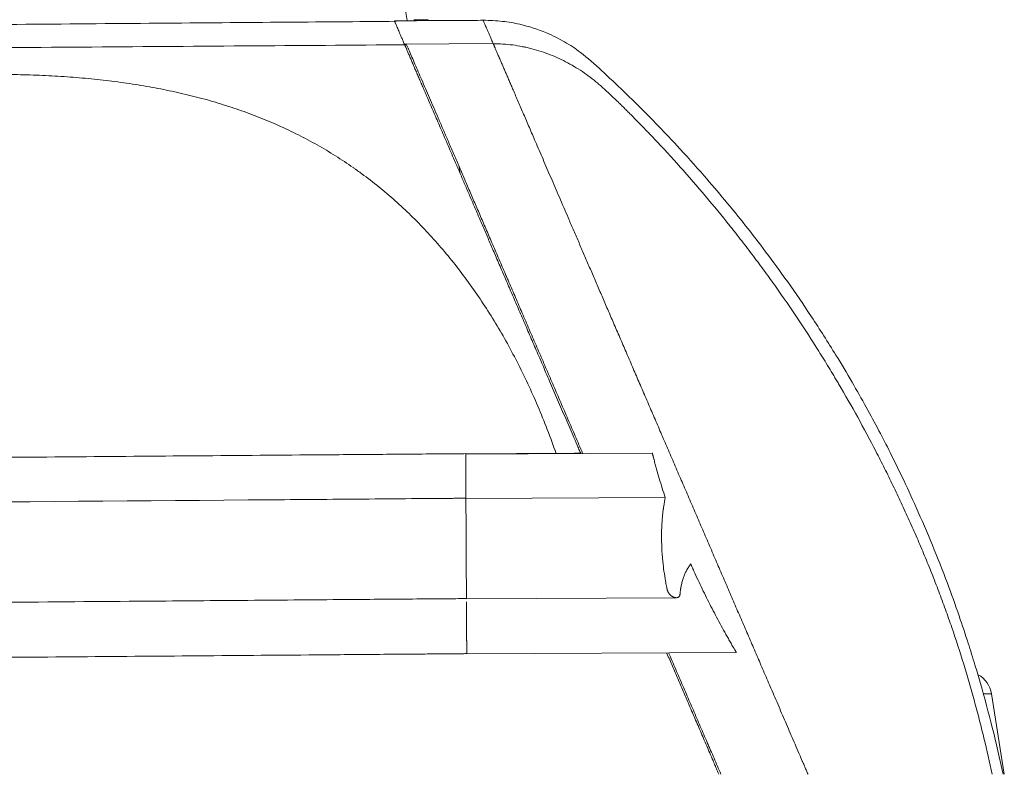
# Model space of a CAD drawing. Header units: millimetres. Extents: x 0 to 594, y 0 to 420.
# Tile 40 of 256: x 259 to 282, y 47 to 64. Entities that reach past the tile are written whole.
import ezdxf

# ---------------------------------------------------------------- set-up
doc = ezdxf.new("R2010")
doc.units = ezdxf.units.MM
doc.layers.add('1', color=7, linetype='Continuous', true_color=0xffffff)

msp = doc.modelspace()

# ---------------------------------------------------------------- linework, layer by layer
at = {"layer": '1', "color": 155, "linetype": 'Continuous', "lineweight": 13}
for p, q in [((268.121, 63.327), (270.121, 63.338)), ((273.705, 54.117), (269.501, 54.095)), ((273.993, 53.117), (269.506, 53.093)), ((269.518, 50.834), (274.241, 50.859)), ((269.525, 49.593), (275.601, 49.625)), ((281.341, 48.694), (281.16, 48.694)), ((281.628, 46.88), (281.341, 48.694))]:
    msp.add_line(p, q, dxfattribs=at)
for centre, radius, start, end in [((268.613, 63.728), 0.15, 61.0748, 90), ((280.748, 48.6), 0.6, 9, 60.9134)]:
    msp.add_arc(centre, radius, start, end, dxfattribs=at)
msp.add_ellipse((138.614, 38.023), major_axis=(0, 132.666), ratio=1, start_param=4.881979, end_param=4.883349, dxfattribs=at)
for points, degree, knots in [([(267.816, 66.136), (267.93, 65.437), (268.042, 64.738), (268.162, 63.977), (268.171, 63.917), (268.18, 63.857)], 3, [0, 0, 0, 0, 0.92081, 0.92081, 1, 1, 1, 1]), ([(268.121, 63.327), (268.044, 63.507), (267.895, 63.853), (267.895, 63.853)], 2, [0, 0, 0, 0.343728, 1, 1, 1]), ([(268.333, 63.878), (268.344, 63.878), (268.354, 63.878), (268.368, 63.878), (268.371, 63.878), (268.378, 63.878), (268.389, 63.878), (268.399, 63.878), (268.419, 63.878), (268.445, 63.878), (268.479, 63.878), (268.51, 63.878), (268.528, 63.878), (268.541, 63.878), (268.545, 63.878), (268.551, 63.878), (268.552, 63.878), (268.556, 63.878), (268.558, 63.878), (268.567, 63.878), (268.58, 63.878), (268.594, 63.878), (268.605, 63.878), (268.609, 63.878), (268.612, 63.878), (268.613, 63.878), (268.613, 63.878)], 3, [0, 0, 0, 0, 0.059389, 0.059389, 0.080791, 0.080791, 0.102193, 0.144996, 0.144996, 0.230602, 0.316209, 0.401815, 0.487421, 0.487421, 0.530225, 0.530225, 0.551626, 0.551626, 0.573028, 0.573028, 0.658634, 0.744241, 0.829847, 0.915453, 0.915453, 1, 1, 1, 1]), ([(280.009, 52.042), (279.892, 52.328), (279.669, 52.846), (279.348, 53.541), (279.067, 54.115), (278.799, 54.635), (278.514, 55.163), (278.193, 55.731), (277.785, 56.414), (277.305, 57.168), (276.775, 57.944), (276.278, 58.626), (275.806, 59.239), (275.343, 59.81), (274.828, 60.415), (274.236, 61.073), (273.631, 61.703), (273.064, 62.262), (272.576, 62.718), (272.147, 63.112), (271.725, 63.388), (271.272, 63.615), (270.8, 63.767), (270.317, 63.849), (270.041, 63.865), (269.894, 63.864)], 3, [0, 0, 0, 0, 0.05757, 0.105083, 0.142536, 0.176625, 0.213926, 0.254437, 0.29816, 0.362001, 0.420912, 0.473248, 0.519068, 0.5651, 0.610028, 0.667117, 0.729882, 0.772781, 0.815374, 0.854289, 0.88093, 0.909037, 0.94852, 0.972766, 1, 1, 1, 1]), ([(270.121, 63.338), (270.044, 63.517), (269.894, 63.864), (269.894, 63.864)], 2, [0, 0, 0, 0.343728, 1, 1, 1]), ([(267.946, 63.841), (267.061, 63.834), (265.205, 63.819), (262.289, 63.796), (259.11, 63.77), (255.668, 63.742), (251.936, 63.712), (247.912, 63.679), (243.593, 63.643), (239, 63.605), (234.133, 63.565), (229.027, 63.523), (223.684, 63.481), (218.108, 63.437), (212.868, 63.397), (209.487, 63.371), (208.052, 63.36)], 3, [0, 0, 0, 0, 0.044318, 0.092978, 0.146046, 0.203522, 0.265409, 0.332954, 0.405073, 0.481764, 0.563019, 0.648834, 0.737546, 0.830639, 0.928106, 1, 1, 1, 1]), ([(209.666, 62.867), (210.275, 62.872), (210.885, 62.877), (212.104, 62.888), (212.713, 62.893), (214.541, 62.907), (215.76, 62.917), (219.417, 62.947), (221.855, 62.966), (226.73, 63.003), (229.168, 63.022), (232.824, 63.05), (234.043, 63.059), (236.481, 63.077), (238.919, 63.096), (242.575, 63.124), (245.013, 63.142), (247.451, 63.161), (248.67, 63.17), (251.107, 63.188), (252.326, 63.197), (255.983, 63.225), (258.42, 63.243), (263.296, 63.278), (265.734, 63.296), (268.171, 63.313)], 3, [0, 0, 0, 0, 0.03125, 0.03125, 0.0625, 0.0625, 0.125, 0.125, 0.25, 0.25, 0.375, 0.375, 0.4375, 0.4375, 0.5, 0.5625, 0.625, 0.625, 0.6875, 0.6875, 0.75, 0.75, 0.875, 0.875, 1, 1, 1, 1]), ([(272.09, 54.112), (272.046, 54.214), (271.509, 55.461), (270.58, 57.617), (269.744, 59.558), (269.034, 61.208), (268.475, 62.505), (268.191, 63.164), (268.121, 63.327)], 2, [0, 0, 0, 0.016039, 0.195716, 0.375393, 0.55507, 0.734747, 0.914424, 1, 1, 1]), ([(272.134, 54.111), (272.079, 54.24), (271.968, 54.497), (271.804, 54.878), (271.641, 55.256), (271.48, 55.63), (271.321, 56), (271.163, 56.366), (271.007, 56.729), (270.852, 57.088), (270.75, 57.324), (270.649, 57.56), (270.599, 57.677), (270.524, 57.851), (270.499, 57.909), (270.467, 57.981), (270.461, 57.996), (270.449, 58.025), (270.43, 58.068), (270.362, 58.226), (270.253, 58.48), (270.11, 58.811), (269.971, 59.134), (269.836, 59.449), (269.703, 59.756), (269.575, 60.055), (269.491, 60.248), (269.409, 60.439), (269.368, 60.534), (269.288, 60.719), (269.249, 60.81), (269.172, 60.99), (269.134, 61.079), (269.087, 61.188), (269.073, 61.22), (269.059, 61.252), (269.049, 61.274), (269.045, 61.285), (269.022, 61.338), (269.004, 61.38), (268.95, 61.505), (268.88, 61.668), (268.78, 61.9), (268.685, 62.12), (268.596, 62.328), (268.511, 62.524), (268.432, 62.707), (268.383, 62.821), (268.336, 62.931), (268.313, 62.984), (268.269, 63.085), (268.248, 63.134), (268.223, 63.192), (268.216, 63.209), (268.209, 63.226), (268.204, 63.237), (268.202, 63.243), (268.19, 63.271), (268.18, 63.292), (268.171, 63.313)], 3, [0, 0, 0, 0, 0.03125, 0.0625, 0.09375, 0.125, 0.15625, 0.1875, 0.21875, 0.25, 0.28125, 0.28125, 0.3125, 0.3125, 0.328125, 0.328125, 0.332031, 0.332031, 0.335937, 0.34375, 0.375, 0.40625, 0.4375, 0.46875, 0.5, 0.53125, 0.5625, 0.5625, 0.59375, 0.59375, 0.625, 0.625, 0.65625, 0.65625, 0.664062, 0.667969, 0.667969, 0.671875, 0.671875, 0.6875, 0.6875, 0.71875, 0.75, 0.78125, 0.8125, 0.84375, 0.875, 0.90625, 0.90625, 0.9375, 0.9375, 0.96875, 0.96875, 0.976563, 0.980469, 0.980469, 0.984375, 0.984375, 1, 1, 1, 1]), ([(277.209, 46.88), (277.081, 47.176), (276.486, 48.559), (275.5, 50.848), (274.495, 53.182), (273.509, 55.471), (272.58, 57.628), (271.744, 59.568), (271.034, 61.219), (270.475, 62.515), (270.191, 63.175), (270.121, 63.338)], 2, [0, 0, 0, 0.032276, 0.146444, 0.260613, 0.374782, 0.48895, 0.603119, 0.717287, 0.831456, 0.945624, 1, 1, 1]), ([(277.209, 46.88), (277.081, 47.176), (276.486, 48.559), (275.5, 50.848), (274.495, 53.182), (273.509, 55.471), (272.58, 57.628), (271.744, 59.568), (271.034, 61.219), (270.475, 62.515), (270.191, 63.175), (270.121, 63.338)], 2, [0, 0, 0, 0.032276, 0.146445, 0.260613, 0.374782, 0.488951, 0.60312, 0.717289, 0.831457, 0.945626, 1, 1, 1]), ([(270.121, 63.337), (270.195, 63.337), (270.268, 63.335), (270.414, 63.325), (270.487, 63.318), (270.632, 63.299), (270.713, 63.285), (270.794, 63.269), (270.812, 63.266), (270.821, 63.264), (270.848, 63.258), (270.866, 63.254), (270.92, 63.242), (270.955, 63.233), (271.061, 63.206), (271.131, 63.185), (271.269, 63.14), (271.337, 63.115), (271.472, 63.062), (271.539, 63.033), (271.67, 62.972), (271.736, 62.94), (271.832, 62.888), (271.872, 62.866), (271.912, 62.843), (271.928, 62.834), (271.936, 62.829), (271.959, 62.815), (271.975, 62.806), (272.053, 62.758), (272.114, 62.718), (272.233, 62.635), (272.292, 62.593), (272.377, 62.526), (272.405, 62.504), (272.447, 62.469), (272.461, 62.458), (272.488, 62.434), (272.515, 62.411), (272.542, 62.387), (272.569, 62.363), (272.583, 62.351), (272.609, 62.327), (272.622, 62.314), (272.649, 62.29), (272.662, 62.278), (272.728, 62.216), (272.78, 62.167), (272.859, 62.093), (272.885, 62.068), (272.937, 62.018), (272.963, 61.993), (273.014, 61.943), (273.04, 61.918), (273.092, 61.867), (273.117, 61.842), (273.168, 61.791), (273.194, 61.766), (273.245, 61.715), (273.27, 61.689), (273.346, 61.612), (273.397, 61.561), (273.497, 61.458), (273.548, 61.406), (273.623, 61.328), (273.648, 61.301), (273.697, 61.249), (273.722, 61.223), (273.946, 60.987), (274.141, 60.775), (274.525, 60.344), (274.714, 60.126), (275.086, 59.685), (275.292, 59.434), (275.494, 59.179), (275.539, 59.123), (275.561, 59.094), (275.628, 59.009), (275.672, 58.952), (275.805, 58.781), (275.892, 58.666), (276.066, 58.436), (276.152, 58.32), (276.322, 58.087), (276.406, 57.97), (276.656, 57.617), (276.819, 57.38), (277.139, 56.9), (277.296, 56.658), (277.526, 56.291), (277.639, 56.107), (277.77, 55.891), (277.825, 55.798), (277.862, 55.736), (277.88, 55.705), (278.045, 55.425), (278.188, 55.174), (278.467, 54.669), (278.603, 54.414), (278.801, 54.03), (278.867, 53.901), (278.996, 53.643), (279.059, 53.514), (279.185, 53.254), (279.247, 53.124), (279.338, 52.927), (279.369, 52.862), (279.429, 52.73), (279.459, 52.665), (279.547, 52.467), (279.606, 52.335), (279.721, 52.07), (279.777, 51.937), (279.888, 51.671), (279.942, 51.537), (280.049, 51.269), (280.101, 51.134), (280.204, 50.864), (280.254, 50.729), (280.352, 50.458), (280.399, 50.322), (280.54, 49.912), (280.629, 49.638), (280.798, 49.087), (280.878, 48.81), (280.973, 48.462), (280.992, 48.392), (281.029, 48.252), (281.048, 48.183), (281.101, 47.973), (281.136, 47.833), (281.235, 47.423), (281.296, 47.152), (281.354, 46.88)], 3, [0, 0, 0, 0, 0.010433, 0.010433, 0.020865, 0.020865, 0.031298, 0.032602, 0.032602, 0.033906, 0.033906, 0.036515, 0.036515, 0.041731, 0.041731, 0.052164, 0.052164, 0.062596, 0.062596, 0.073029, 0.073029, 0.083462, 0.083462, 0.088678, 0.089982, 0.089982, 0.091286, 0.091286, 0.093894, 0.093894, 0.104327, 0.104327, 0.11476, 0.11476, 0.119976, 0.119976, 0.122584, 0.122584, 0.125193, 0.127801, 0.127801, 0.130409, 0.130409, 0.133017, 0.133017, 0.135625, 0.135625, 0.146058, 0.146058, 0.151274, 0.151274, 0.156491, 0.156491, 0.161707, 0.161707, 0.166924, 0.166924, 0.17214, 0.17214, 0.177356, 0.177356, 0.187789, 0.187789, 0.198222, 0.198222, 0.203438, 0.203438, 0.208654, 0.208654, 0.250385, 0.250385, 0.292116, 0.292116, 0.333847, 0.339063, 0.339063, 0.34428, 0.34428, 0.354712, 0.354712, 0.375578, 0.375578, 0.396443, 0.396443, 0.417309, 0.417309, 0.45904, 0.45904, 0.500771, 0.500771, 0.521636, 0.532069, 0.537285, 0.537285, 0.542501, 0.542501, 0.584232, 0.584232, 0.625963, 0.625963, 0.646829, 0.646829, 0.667694, 0.667694, 0.68856, 0.68856, 0.698992, 0.698992, 0.709425, 0.709425, 0.73029, 0.73029, 0.751156, 0.751156, 0.772021, 0.772021, 0.792887, 0.792887, 0.813752, 0.813752, 0.834618, 0.834618, 0.876348, 0.876348, 0.918079, 0.918079, 0.928512, 0.928512, 0.938945, 0.938945, 0.95981, 0.95981, 1, 1, 1, 1]), ([(258.904, 62.642), (259.098, 62.643), (259.289, 62.642), (259.668, 62.635), (259.856, 62.629), (260.228, 62.611), (260.413, 62.6), (260.778, 62.573), (260.959, 62.557), (261.317, 62.52), (261.494, 62.499), (261.845, 62.452), (262.018, 62.426), (262.361, 62.369), (262.531, 62.338), (262.867, 62.271), (263.033, 62.234), (263.362, 62.156), (263.524, 62.114), (263.845, 62.024), (264.004, 61.976), (264.317, 61.875), (264.472, 61.822), (264.777, 61.708), (264.928, 61.649), (265.226, 61.523), (265.373, 61.457), (265.663, 61.319), (265.806, 61.247), (266.088, 61.096), (266.227, 61.018), (266.502, 60.854), (266.637, 60.769), (266.836, 60.637), (266.902, 60.592), (266.984, 60.535), (267.001, 60.523), (267.033, 60.5), (267.082, 60.465), (267.131, 60.43), (267.292, 60.312), (267.419, 60.214), (267.669, 60.012), (267.792, 59.907), (268.034, 59.692), (268.152, 59.582), (268.386, 59.354), (268.5, 59.237), (268.725, 58.997), (268.836, 58.874), (269.052, 58.622), (269.158, 58.494), (269.366, 58.23), (269.468, 58.095), (269.668, 57.819), (269.863, 57.538), (270.142, 57.099), (270.409, 56.644), (270.577, 56.328), (270.742, 56.008), (270.821, 55.845), (270.977, 55.513), (271.052, 55.344), (271.198, 55.001), (271.269, 54.826), (271.407, 54.471), (271.473, 54.291), (271.537, 54.108)], 3, [0, 0, 0, 0, 0.03125, 0.03125, 0.0625, 0.0625, 0.09375, 0.09375, 0.125, 0.125, 0.15625, 0.15625, 0.1875, 0.1875, 0.21875, 0.21875, 0.25, 0.25, 0.28125, 0.28125, 0.3125, 0.3125, 0.34375, 0.34375, 0.375, 0.375, 0.40625, 0.40625, 0.4375, 0.4375, 0.46875, 0.46875, 0.5, 0.5, 0.515625, 0.515625, 0.519531, 0.519531, 0.523437, 0.53125, 0.53125, 0.5625, 0.5625, 0.59375, 0.59375, 0.625, 0.625, 0.65625, 0.65625, 0.6875, 0.6875, 0.71875, 0.71875, 0.75, 0.75, 0.78125, 0.8125, 0.84375, 0.875, 0.875, 0.90625, 0.90625, 0.9375, 0.9375, 0.96875, 0.96875, 1, 1, 1, 1]), ([(269.506, 53.099), (269.416, 53.098), (269.28, 53.097), (269.098, 53.096), (268.281, 53.089), (266.782, 53.077), (259.514, 53.019), (247.159, 52.92), (232.623, 52.805), (220.995, 52.712), (212.274, 52.642), (203.552, 52.573), (194.831, 52.515), (186.109, 52.476), (177.388, 52.467), (168.667, 52.497), (159.946, 52.577), (151.226, 52.72), (142.507, 52.942), (133.792, 53.263), (126.534, 53.628), (120.732, 53.986), (117.107, 54.24), (114.209, 54.462), (111.794, 54.658), (110.104, 54.804), (109.138, 54.891)], 3, [0, 0, 0, 0, 0.001694, 0.002544, 0.003393, 0.016983, 0.030573, 0.139292, 0.248011, 0.302371, 0.35673, 0.41109, 0.465449, 0.519809, 0.574168, 0.628528, 0.682888, 0.737247, 0.791607, 0.845966, 0.900326, 0.927506, 0.954685, 0.968275, 0.981865, 1, 1, 1, 1]), ([(178.403, 53.476), (180.301, 53.474), (182.199, 53.476), (185.046, 53.481), (185.995, 53.484), (187.892, 53.49), (188.841, 53.493), (191.688, 53.505), (193.586, 53.514), (197.382, 53.536), (199.28, 53.548), (203.076, 53.575), (204.973, 53.589), (208.769, 53.618), (210.667, 53.633), (214.463, 53.663), (216.361, 53.678), (219.207, 53.701), (220.156, 53.709), (222.054, 53.724), (223.003, 53.732), (225.85, 53.755), (227.748, 53.77), (231.544, 53.8), (233.442, 53.815), (237.237, 53.845), (239.135, 53.86), (242.931, 53.89), (244.829, 53.905), (248.624, 53.936), (250.522, 53.951), (254.318, 53.981), (256.216, 53.996), (260.012, 54.027), (261.91, 54.042), (264.756, 54.065), (265.705, 54.072), (267.129, 54.084), (267.84, 54.089), (268.552, 54.095), (268.908, 54.098), (269.027, 54.099), (269.204, 54.1), (269.264, 54.101), (269.382, 54.102), (269.442, 54.102), (269.501, 54.103)], 3, [0, 0, 0, 0, 0.0625, 0.0625, 0.09375, 0.09375, 0.125, 0.125, 0.1875, 0.1875, 0.25, 0.25, 0.3125, 0.3125, 0.375, 0.375, 0.4375, 0.4375, 0.46875, 0.46875, 0.5, 0.5, 0.5625, 0.5625, 0.625, 0.625, 0.6875, 0.6875, 0.75, 0.75, 0.8125, 0.8125, 0.875, 0.875, 0.9375, 0.9375, 0.96875, 0.96875, 0.984375, 0.992188, 0.992188, 0.996094, 0.996094, 0.998047, 0.998047, 1, 1, 1, 1]), ([(269.506, 53.093), (269.504, 53.479), (269.502, 53.856), (269.502, 53.901), (269.502, 53.95), (269.501, 54.013), (269.501, 54.053), (269.501, 54.076), (269.501, 54.083), (269.501, 54.09), (269.501, 54.093), (269.501, 54.094), (269.501, 54.094), (269.501, 54.094), (269.501, 54.094), (269.501, 54.094), (269.501, 54.094), (269.501, 54.094), (269.501, 54.094), (269.501, 54.094), (269.501, 54.094), (269.501, 54.094), (269.501, 54.095), (269.501, 54.095), (269.501, 54.095), (269.501, 54.095), (269.501, 54.095), (269.501, 54.096), (269.501, 54.096), (269.501, 54.096)], 2, [0, 0, 0, 0.719145, 0.719145, 0.809038, 0.809038, 0.898931, 0.921404, 0.932641, 0.938259, 0.943878, 0.94458, 0.945282, 0.945633, 0.945635, 0.945636, 0.945639, 0.945644, 0.945655, 0.945677, 0.945721, 0.945809, 0.945984, 0.946687, 0.948091, 0.949496, 0.955114, 0.966351, 0.988824, 1, 1, 1]), ([(273.993, 53.117), (273.947, 53.258), (273.902, 53.399), (273.839, 53.612), (273.819, 53.683), (273.789, 53.79), (273.779, 53.825), (273.765, 53.879), (273.76, 53.896), (273.751, 53.932), (273.746, 53.95), (273.739, 53.977), (273.736, 53.985), (273.732, 54.003), (273.727, 54.021), (273.721, 54.043), (273.718, 54.057), (273.716, 54.066), (273.715, 54.07), (273.712, 54.079), (273.711, 54.083), (273.71, 54.09), (273.709, 54.092), (273.708, 54.097), (273.707, 54.101), (273.705, 54.107), (273.704, 54.111), (273.704, 54.113), (273.704, 54.114), (273.703, 54.114), (273.703, 54.114), (273.703, 54.114), (273.703, 54.114), (273.703, 54.115), (273.703, 54.115), (273.703, 54.115), (273.703, 54.116), (273.703, 54.116), (273.703, 54.116), (273.703, 54.116), (273.703, 54.116), (273.703, 54.116), (273.703, 54.116), (273.703, 54.116), (273.703, 54.116), (273.703, 54.116), (273.703, 54.116), (273.703, 54.116), (273.703, 54.116), (273.703, 54.116), (273.703, 54.117), (273.703, 54.117), (273.704, 54.117), (273.704, 54.117), (273.704, 54.117), (273.704, 54.117), (273.704, 54.117), (273.705, 54.117), (273.705, 54.117), (273.705, 54.117), (273.705, 54.117), (273.705, 54.117)], 3, [0, 0, 0, 0, 0.424493, 0.424493, 0.63674, 0.63674, 0.742863, 0.742863, 0.795925, 0.795925, 0.848987, 0.848987, 0.875517, 0.875517, 0.902048, 0.928579, 0.941844, 0.941844, 0.95511, 0.95511, 0.968375, 0.968375, 0.975008, 0.975008, 0.981641, 0.988273, 0.99159, 0.993248, 0.994077, 0.994492, 0.994492, 0.994699, 0.994699, 0.994906, 0.995735, 0.995735, 0.995942, 0.995942, 0.996046, 0.996046, 0.99615, 0.99615, 0.996357, 0.996357, 0.996564, 0.996564, 0.996772, 0.996772, 0.996979, 0.996979, 0.997393, 0.997393, 0.997808, 0.997808, 0.998222, 0.998222, 0.999052, 0.999052, 0.999881, 0.999881, 1, 1, 1, 1]), ([(269.518, 50.834), (269.518, 50.834), (269.518, 50.834), (269.518, 50.84), (269.518, 50.855), (269.518, 50.881), (269.518, 50.901), (269.518, 50.936), (269.517, 50.975), (269.517, 51), (269.517, 51.013), (269.517, 51.018), (269.517, 51.034), (269.517, 51.047), (269.517, 51.052), (269.517, 51.053), (269.517, 51.063), (269.516, 51.161), (269.515, 51.456), (269.512, 52.032), (269.508, 52.759), (269.506, 53.093)], 2, [0, 0, 0, 0.002552, 0.012527, 0.022501, 0.04245, 0.052424, 0.062399, 0.082348, 0.092322, 0.102297, 0.102297, 0.107997, 0.113696, 0.117971, 0.117971, 0.122246, 0.122246, 0.202042, 0.361633, 0.680817, 1, 1, 1]), ([(275.601, 49.625), (275.601, 49.625), (275.6, 49.625), (275.599, 49.625), (275.598, 49.625), (275.597, 49.625), (275.597, 49.625), (275.596, 49.625), (275.596, 49.625), (275.596, 49.626), (275.595, 49.626), (275.595, 49.626), (275.595, 49.626), (275.594, 49.626), (275.594, 49.626), (275.594, 49.627), (275.594, 49.627), (275.594, 49.627), (275.594, 49.627), (275.593, 49.628), (275.593, 49.628), (275.593, 49.629), (275.592, 49.63), (275.591, 49.632), (275.59, 49.633), (275.589, 49.636), (275.587, 49.638), (275.584, 49.644), (275.582, 49.648), (275.577, 49.655), (275.575, 49.659), (275.57, 49.667), (275.563, 49.679), (275.556, 49.691), (275.547, 49.707), (275.542, 49.714), (275.533, 49.73), (275.519, 49.754), (275.506, 49.777), (275.478, 49.825), (275.46, 49.856), (275.424, 49.92), (275.406, 49.952), (275.37, 50.015), (275.317, 50.111), (275.264, 50.207), (275.194, 50.336), (275.159, 50.401), (275.091, 50.531), (275.057, 50.596), (274.99, 50.727), (274.957, 50.793), (274.859, 50.991), (274.795, 51.123), (274.701, 51.324), (274.67, 51.391), (274.625, 51.492), (274.61, 51.526), (274.593, 51.564), (274.591, 51.568), (274.587, 51.576), (274.585, 51.58), (274.582, 51.589), (274.58, 51.593), (274.577, 51.598), (274.577, 51.599), (274.576, 51.602), (274.575, 51.605), (274.573, 51.608), (274.572, 51.61), (274.572, 51.611), (274.571, 51.612), (274.571, 51.614), (274.57, 51.615), (274.569, 51.617), (274.569, 51.617), (274.569, 51.617), (274.569, 51.618), (274.569, 51.618), (274.569, 51.618), (274.569, 51.618), (274.569, 51.618), (274.568, 51.618), (274.568, 51.619), (274.568, 51.619), (274.568, 51.619), (274.568, 51.619), (274.568, 51.619), (274.568, 51.619), (274.568, 51.619), (274.568, 51.619), (274.567, 51.619), (274.567, 51.619), (274.567, 51.618), (274.567, 51.618), (274.567, 51.618), (274.566, 51.617), (274.566, 51.616), (274.565, 51.616), (274.564, 51.614), (274.563, 51.612), (274.557, 51.605), (274.552, 51.598), (274.541, 51.582), (274.533, 51.57), (274.518, 51.548), (274.511, 51.536), (274.5, 51.518), (274.495, 51.509), (274.489, 51.5), (274.486, 51.494), (274.484, 51.491), (274.476, 51.476), (274.469, 51.463), (274.45, 51.425), (274.438, 51.399), (274.416, 51.346), (274.405, 51.318), (274.387, 51.261), (274.378, 51.232), (274.362, 51.173), (274.355, 51.142), (274.346, 51.095), (274.344, 51.079), (274.341, 51.059), (274.34, 51.055), (274.339, 51.047), (274.338, 51.042), (274.336, 51.03), (274.335, 51.022), (274.333, 51.005), (274.332, 50.997), (274.33, 50.98), (274.33, 50.972), (274.329, 50.959), (274.328, 50.955), (274.328, 50.949), (274.327, 50.947), (274.327, 50.943), (274.327, 50.94), (274.326, 50.934), (274.326, 50.93), (274.325, 50.922), (274.324, 50.918), (274.322, 50.913), (274.322, 50.912), (274.321, 50.911), (274.321, 50.91), (274.32, 50.907), (274.319, 50.905), (274.317, 50.901), (274.315, 50.897), (274.312, 50.892), (274.31, 50.889), (274.306, 50.885), (274.305, 50.884), (274.303, 50.882), (274.302, 50.88), (274.296, 50.875), (274.291, 50.872), (274.282, 50.867), (274.28, 50.866), (274.275, 50.864), (274.274, 50.864), (274.271, 50.863), (274.269, 50.862), (274.262, 50.86), (274.256, 50.859), (274.243, 50.858), (274.237, 50.858), (274.227, 50.859), (274.223, 50.86), (274.218, 50.861), (274.217, 50.861), (274.213, 50.862), (274.208, 50.863), (274.2, 50.865), (274.193, 50.867), (274.183, 50.871), (274.176, 50.874), (274.168, 50.878), (274.166, 50.879), (274.163, 50.881), (274.161, 50.882), (274.156, 50.884), (274.146, 50.891), (274.129, 50.902), (274.116, 50.913), (274.107, 50.922), (274.104, 50.925), (274.099, 50.93), (274.097, 50.931), (274.094, 50.935), (274.093, 50.936), (274.085, 50.945), (274.08, 50.952), (274.071, 50.964), (274.069, 50.967), (274.065, 50.974), (274.064, 50.976), (274.062, 50.979), (274.061, 50.98), (274.06, 50.982), (274.057, 50.987), (274.054, 50.993), (274.05, 51.001), (274.048, 51.006), (274.045, 51.013), (274.045, 51.015), (274.043, 51.019), (274.042, 51.022), (274.04, 51.029), (274.039, 51.034), (274.037, 51.04), (274.037, 51.043), (274.036, 51.047), (274.035, 51.052), (274.034, 51.058), (274.033, 51.061), (274.032, 51.064), (274.032, 51.065), (274.03, 51.075), (274.028, 51.085), (274.025, 51.103), (274.023, 51.112), (274.017, 51.14), (274.014, 51.159), (274.007, 51.196), (274.004, 51.215), (273.988, 51.307), (273.976, 51.381), (273.955, 51.528), (273.947, 51.601), (273.937, 51.693), (273.936, 51.711), (273.933, 51.738), (273.932, 51.748), (273.931, 51.766), (273.927, 51.811), (273.923, 51.856), (273.917, 51.964), (273.914, 52.036), (273.91, 52.177), (273.91, 52.247), (273.912, 52.351), (273.913, 52.386), (273.915, 52.455), (273.92, 52.557), (273.931, 52.692), (273.942, 52.792), (273.947, 52.833), (273.948, 52.842), (273.951, 52.858), (273.954, 52.883), (273.967, 52.973), (273.981, 53.053), (273.993, 53.117)], 3, [0, 0, 0, 0, 0.000289, 0.000289, 0.00088, 0.00088, 0.001175, 0.001175, 0.001323, 0.001323, 0.001471, 0.001471, 0.001619, 0.001619, 0.001766, 0.001766, 0.00184, 0.00184, 0.001914, 0.001914, 0.002062, 0.002062, 0.002653, 0.002653, 0.003244, 0.003244, 0.004427, 0.004427, 0.006792, 0.006792, 0.009156, 0.009156, 0.011521, 0.016251, 0.016251, 0.02098, 0.02098, 0.02571, 0.035169, 0.035169, 0.054087, 0.054087, 0.073006, 0.073006, 0.091924, 0.12976, 0.12976, 0.167597, 0.167597, 0.205433, 0.205433, 0.24327, 0.24327, 0.318943, 0.318943, 0.356779, 0.356779, 0.375698, 0.375698, 0.378062, 0.378062, 0.380427, 0.380427, 0.382792, 0.382792, 0.383383, 0.383383, 0.383974, 0.385157, 0.385157, 0.385452, 0.385452, 0.385748, 0.386339, 0.386339, 0.386487, 0.386561, 0.386561, 0.386635, 0.386635, 0.386709, 0.386709, 0.386783, 0.386783, 0.386856, 0.386856, 0.386893, 0.386893, 0.38693, 0.38693, 0.387004, 0.387004, 0.387078, 0.387078, 0.387226, 0.387226, 0.387522, 0.387522, 0.388113, 0.388113, 0.388704, 0.389886, 0.394616, 0.394616, 0.404075, 0.404075, 0.413534, 0.413534, 0.418264, 0.420628, 0.420628, 0.422993, 0.422993, 0.432452, 0.432452, 0.451371, 0.451371, 0.470289, 0.470289, 0.489207, 0.489207, 0.508125, 0.508125, 0.517585, 0.517585, 0.519949, 0.519949, 0.522314, 0.522314, 0.527044, 0.527044, 0.531773, 0.531773, 0.536503, 0.536503, 0.538868, 0.538868, 0.54005, 0.54005, 0.541232, 0.541232, 0.543597, 0.543597, 0.545962, 0.545962, 0.546553, 0.546553, 0.547144, 0.547144, 0.548327, 0.548327, 0.550691, 0.550691, 0.553056, 0.553056, 0.554239, 0.554239, 0.555421, 0.555421, 0.560151, 0.560151, 0.562515, 0.562515, 0.563698, 0.563698, 0.56488, 0.56488, 0.56961, 0.56961, 0.574339, 0.574339, 0.576704, 0.576704, 0.577886, 0.577886, 0.579069, 0.581434, 0.583798, 0.583798, 0.588528, 0.588528, 0.58971, 0.58971, 0.590893, 0.590893, 0.593258, 0.597987, 0.602717, 0.602717, 0.605081, 0.605081, 0.606264, 0.606264, 0.607446, 0.607446, 0.612176, 0.612176, 0.614541, 0.614541, 0.615723, 0.615723, 0.616314, 0.616314, 0.616905, 0.61927, 0.61927, 0.621635, 0.621635, 0.622817, 0.622817, 0.624, 0.624, 0.626364, 0.626364, 0.627547, 0.627547, 0.628729, 0.629912, 0.630503, 0.630503, 0.631094, 0.631094, 0.635824, 0.635824, 0.640553, 0.640553, 0.650012, 0.650012, 0.659471, 0.659471, 0.697308, 0.697308, 0.735144, 0.735144, 0.744604, 0.744604, 0.749333, 0.749333, 0.754063, 0.772981, 0.772981, 0.810817, 0.810817, 0.848654, 0.848654, 0.867572, 0.867572, 0.88649, 0.924327, 0.943245, 0.943245, 0.947975, 0.947975, 0.952704, 0.962163, 1, 1, 1, 1]), ([(109.138, 52.621), (109.348, 52.603), (111.313, 52.429), (116.475, 52.004), (124.634, 51.458), (134.244, 50.978), (143.862, 50.637), (153.484, 50.413), (165.887, 50.242), (181.072, 50.187), (199.037, 50.273), (212.595, 50.384), (221.745, 50.458), (226.464, 50.495), (231.072, 50.532), (235.478, 50.567), (238.765, 50.593), (241.088, 50.611), (242.606, 50.623), (244.328, 50.637), (246.255, 50.652), (248.388, 50.669), (250.727, 50.688), (253.296, 50.708), (256.1, 50.731), (259.143, 50.755), (262, 50.778), (264.631, 50.799), (266.429, 50.814), (267.729, 50.824), (268.501, 50.83), (269.098, 50.835), (269.438, 50.838), (269.518, 50.838)], 3, [0, 0, 0, 0, 0.003937, 0.036901, 0.09686, 0.156839, 0.216822, 0.276805, 0.336788, 0.448756, 0.560724, 0.672692, 0.702252, 0.731811, 0.760922, 0.788404, 0.814192, 0.822394, 0.831844, 0.842574, 0.854586, 0.867879, 0.882454, 0.898309, 0.915921, 0.934883, 0.955195, 0.969341, 0.984076, 0.988829, 0.993639, 0.998506, 1, 1, 1, 1]), ([(281.6, 46.88), (281.525, 47.234), (281.368, 47.918), (281.147, 48.738), (280.962, 49.369), (280.803, 49.877), (280.599, 50.491), (280.333, 51.229), (280.126, 51.758), (280.009, 52.042)], 3, [0, 0, 0, 0, 0.200645, 0.389251, 0.47086, 0.565249, 0.684902, 0.82982, 1, 1, 1, 1]), ([(269.525, 49.604), (269.525, 49.606), (269.525, 49.609), (269.525, 49.613), (269.525, 49.617), (269.524, 49.626), (269.524, 49.632), (269.524, 49.639), (269.524, 49.648), (269.524, 49.681), (269.524, 49.689), (269.524, 49.781), (269.523, 49.893), (269.522, 50.1), (269.521, 50.3), (269.52, 50.531), (269.519, 50.763)], 2, [0, 0, 0, 0.002737, 0.008236, 0.008236, 0.019234, 0.019234, 0.030232, 0.030232, 0.052229, 0.074225, 0.074225, 0.250197, 0.250197, 0.60214, 0.60214, 1, 1, 1]), ([(269.525, 49.598), (269.495, 49.598), (269.465, 49.598), (269.421, 49.597), (269.406, 49.597), (269.376, 49.597), (269.362, 49.597), (269.317, 49.596), (269.287, 49.596), (269.228, 49.596), (269.198, 49.595), (269.109, 49.595), (269.05, 49.594), (268.932, 49.593), (268.872, 49.593), (268.694, 49.591), (268.576, 49.59), (268.338, 49.588), (267.745, 49.584), (267.152, 49.579), (265.729, 49.567), (264.78, 49.56), (261.933, 49.537), (260.035, 49.522), (254.342, 49.476), (250.546, 49.446), (244.852, 49.4), (242.954, 49.385), (239.159, 49.355), (237.261, 49.34), (233.465, 49.31), (231.567, 49.295), (227.772, 49.265), (225.874, 49.25), (223.027, 49.227), (222.078, 49.219), (220.18, 49.204), (219.231, 49.196), (216.384, 49.173), (214.486, 49.158), (211.64, 49.135), (210.691, 49.128), (208.793, 49.113), (207.844, 49.105), (204.997, 49.083), (203.099, 49.069), (199.303, 49.043), (197.406, 49.031), (193.61, 49.009), (191.712, 48.999), (188.865, 48.988), (187.916, 48.984), (186.018, 48.978), (185.069, 48.976), (182.222, 48.97), (180.325, 48.969), (178.427, 48.97)], 3, [0, 0, 0, 0, 0.000977, 0.000977, 0.001465, 0.001465, 0.001953, 0.001953, 0.00293, 0.00293, 0.003906, 0.003906, 0.005859, 0.005859, 0.007813, 0.007813, 0.011719, 0.011719, 0.015625, 0.03125, 0.03125, 0.0625, 0.0625, 0.125, 0.125, 0.25, 0.25, 0.3125, 0.3125, 0.375, 0.375, 0.4375, 0.4375, 0.5, 0.5, 0.53125, 0.53125, 0.5625, 0.5625, 0.625, 0.625, 0.65625, 0.65625, 0.6875, 0.6875, 0.75, 0.75, 0.8125, 0.8125, 0.875, 0.875, 0.90625, 0.90625, 0.9375, 0.9375, 1, 1, 1, 1]), ([(275.204, 46.88), (275.079, 47.171), (274.505, 48.505), (274.033, 49.6)], 2, [0, 0, 0, 0.224563, 1, 1, 1]), ([(275.248, 46.88), (275.222, 46.942), (275.145, 47.12), (275.067, 47.301), (275.01, 47.435), (275.003, 47.449), (274.99, 47.479), (274.971, 47.524), (274.926, 47.628), (274.887, 47.718), (274.81, 47.898), (274.706, 48.14), (274.549, 48.505), (274.39, 48.873), (274.23, 49.244), (274.123, 49.494), (274.069, 49.619)], 3, [0, 0, 0, 0, 0.070604, 0.203375, 0.203375, 0.219972, 0.219972, 0.236568, 0.269761, 0.336146, 0.336146, 0.468917, 0.601688, 0.734458, 0.867229, 1, 1, 1, 1])]:
    msp.add_open_spline(points, degree=degree, knots=knots, dxfattribs=at)
for points, degree in [([(267.895, 63.853), (269.894, 63.864)], 1), ([(271.537, 54.108), (270.858, 54.104), (270.18, 54.1), (269.501, 54.097)], 3), ([(272.09, 54.111), (271.906, 54.11), (271.721, 54.109), (271.537, 54.108)], 3)]:
    msp.add_open_spline(points, degree=degree, dxfattribs=at)

doc.saveas('drawing.dxf')
